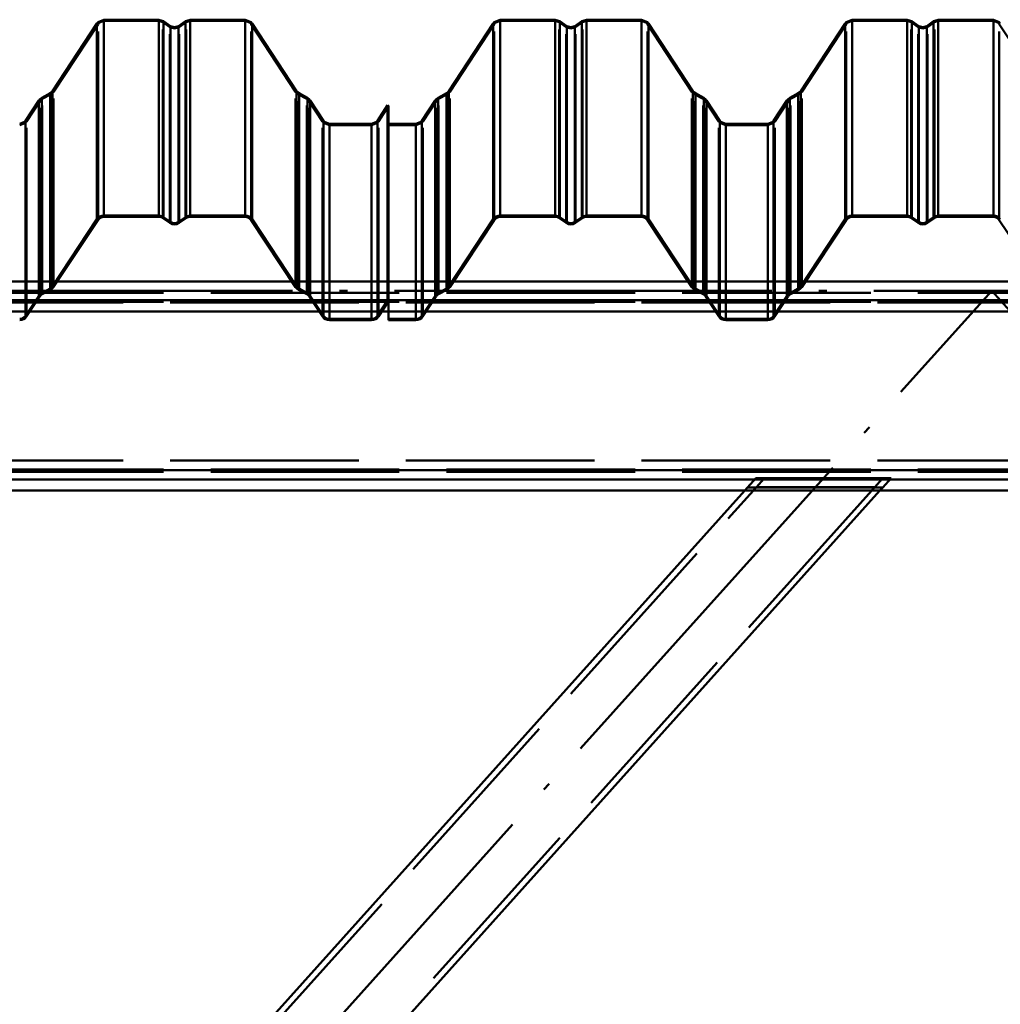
# Paper-space layout 'Layout1' of a CAD drawing. Extents: x -2 to 1033, y -36 to 596.
# Tile 27 of 256: x 207 to 222, y 228 to 243. Entities that reach past the tile are written whole.
import ezdxf

# ---------------------------------------------------------------- set-up
doc = ezdxf.new("R2010")
doc.units = 0
doc.linetypes.add('ACAD_ISO02W100', pattern=[15, 12, -3])
doc.linetypes.add('ACAD_ISO04W100', pattern=[30.5, 24, -3, 0.5, -3])
doc.layers.add('SS_PLECHY', color=7, linetype='CONTINUOUS', lineweight=50, true_color=0xb47846)
doc.layers.add('SS_VAZNICE', color=123, linetype='CONTINUOUS', lineweight=50)
doc.layers.add('SS_ZTUŽENÍ STĚNY', color=203, linetype='CONTINUOUS', lineweight=50)

psp = doc.layouts.get("Layout1")

# ---------------------------------------------------------------- linework, layer by layer
at = {"layer": 'SS_PLECHY', "color": 5, "linetype": 'Continuous', "ltscale": 0.25}
for p, q in [((208.0802, 243.247), (207.3734, 242.1714)), ((208.0968, 243.2674), (208.0802, 243.247)), ((208.0802, 243.247), (208.0802, 240.1311)), ((208.1887, 243.3057), (208.0968, 243.2674)), ((209.0666, 243.3057), (208.1887, 243.3057)), ((208.1887, 243.3057), (208.1887, 240.1892)), ((209.1406, 243.2824), (209.0666, 243.3057)), ((209.0666, 243.3057), (209.0666, 240.1892)), ((209.2515, 243.2053), (209.1406, 243.2824)), ((209.1406, 243.2824), (209.1406, 240.1662)), ((209.3141, 243.1857), (209.2515, 243.2053)), ((209.2515, 243.2053), (209.2515, 240.0897)), ((209.3767, 243.2053), (209.3141, 243.1857)), ((209.4876, 243.2824), (209.3767, 243.2053)), ((209.3767, 243.2053), (209.3767, 240.0897)), ((209.5616, 243.3057), (209.4876, 243.2824)), ((209.4876, 243.2824), (209.4876, 240.1662)), ((210.4395, 243.3057), (209.5616, 243.3057)), ((209.5616, 243.3057), (209.5616, 240.1892)), ((210.5314, 243.2674), (210.4395, 243.3057)), ((210.4395, 243.3057), (210.4395, 240.1892)), ((210.548, 243.247), (210.5314, 243.2674)), ((211.2548, 242.1714), (210.548, 243.247)), ((210.548, 243.247), (210.548, 240.1311)), ((214.3845, 243.247), (213.6778, 242.1714)), ((214.4011, 243.2674), (214.3845, 243.247)), ((214.3845, 243.247), (214.3845, 240.1311)), ((214.493, 243.3057), (214.4011, 243.2674)), ((215.371, 243.3057), (214.493, 243.3057)), ((214.493, 243.3057), (214.493, 240.1892)), ((215.445, 243.2824), (215.371, 243.3057)), ((215.371, 243.3057), (215.371, 240.1892)), ((215.5558, 243.2053), (215.445, 243.2824)), ((215.445, 243.2824), (215.445, 240.1662)), ((215.6184, 243.1857), (215.5558, 243.2053)), ((215.5558, 243.2053), (215.5558, 240.0897)), ((215.6811, 243.2053), (215.6184, 243.1857)), ((215.7919, 243.2824), (215.6811, 243.2053)), ((215.6811, 243.2053), (215.6811, 240.0897)), ((215.8659, 243.3057), (215.7919, 243.2824)), ((215.7919, 243.2824), (215.7919, 240.1662)), ((216.7439, 243.3057), (215.8659, 243.3057)), ((215.8659, 243.3057), (215.8659, 240.1892)), ((216.8358, 243.2674), (216.7439, 243.3057)), ((216.7439, 243.3057), (216.7439, 240.1892)), ((216.8524, 243.247), (216.8358, 243.2674)), ((217.5591, 242.1714), (216.8524, 243.247)), ((216.8524, 243.247), (216.8524, 240.1311)), ((219.9825, 243.247), (219.2758, 242.1714)), ((219.9991, 243.2674), (219.9825, 243.247)), ((219.9825, 243.247), (219.9825, 240.1311)), ((220.091, 243.3057), (219.9991, 243.2674)), ((220.969, 243.3057), (220.091, 243.3057)), ((220.091, 243.3057), (220.091, 240.1892)), ((221.043, 243.2824), (220.969, 243.3057)), ((220.969, 243.3057), (220.969, 240.1892)), ((221.1538, 243.2053), (221.043, 243.2824)), ((221.043, 243.2824), (221.043, 240.1662)), ((221.2164, 243.1857), (221.1538, 243.2053)), ((221.1538, 243.2053), (221.1538, 240.0897)), ((221.2791, 243.2053), (221.2164, 243.1857)), ((221.3899, 243.2824), (221.2791, 243.2053)), ((221.2791, 243.2053), (221.2791, 240.0897)), ((221.4639, 243.3057), (221.3899, 243.2824)), ((221.3899, 243.2824), (221.3899, 240.1662)), ((222.3419, 243.3057), (221.4639, 243.3057)), ((221.4639, 243.3057), (221.4639, 240.1892)), ((222.4338, 243.2674), (222.3419, 243.3057)), ((222.3419, 243.3057), (222.3419, 240.1892)), ((222.4504, 243.247), (222.4338, 243.2674)), ((207.3337, 242.135), (207.201, 242.0633)), ((207.3594, 242.1542), (207.3337, 242.135)), ((207.3337, 242.135), (207.3337, 239.0288)), ((207.3734, 242.1714), (207.3594, 242.1542)), ((207.3734, 242.1714), (207.3734, 239.0649)), ((211.2688, 242.1542), (211.2548, 242.1714)), ((211.2548, 242.1714), (211.2548, 239.0649)), ((211.2945, 242.135), (211.2688, 242.1542)), ((211.4272, 242.0633), (211.2945, 242.135)), ((211.2945, 242.135), (211.2945, 239.0288)), ((213.6381, 242.135), (213.5054, 242.0633)), ((213.6637, 242.1542), (213.6381, 242.135)), ((213.6381, 242.135), (213.6381, 239.0288)), ((213.6778, 242.1714), (213.6637, 242.1542)), ((213.6778, 242.1714), (213.6778, 239.0649)), ((217.5731, 242.1542), (217.5591, 242.1714)), ((217.5591, 242.1714), (217.5591, 239.0649)), ((217.5988, 242.135), (217.5731, 242.1542)), ((217.7315, 242.0633), (217.5988, 242.135)), ((217.5988, 242.135), (217.5988, 239.0288)), ((219.2361, 242.135), (219.1034, 242.0633)), ((219.2617, 242.1542), (219.2361, 242.135)), ((219.2361, 242.135), (219.2361, 239.0288)), ((219.2758, 242.1714), (219.2617, 242.1542)), ((219.2758, 242.1714), (219.2758, 239.0649)), ((207.1541, 242.0203), (206.9423, 241.698)), ((207.1707, 242.0407), (207.1541, 242.0203)), ((207.1541, 242.0203), (207.1541, 238.9151)), ((207.201, 242.0633), (207.1707, 242.0407)), ((207.201, 242.0633), (207.201, 238.9578)), ((211.4575, 242.0407), (211.4272, 242.0633)), ((211.4272, 242.0633), (211.4272, 238.9578)), ((211.4741, 242.0203), (211.4575, 242.0407)), ((211.6859, 241.698), (211.4741, 242.0203)), ((211.4741, 242.0203), (211.4741, 238.9151)), ((212.7028, 241.9452), (212.5403, 241.698)), ((212.7194, 241.9341), (212.7028, 241.9452)), ((212.7028, 241.9452), (212.7028, 238.8407)), ((212.7194, 238.8297), (212.7194, 241.9341)), ((213.4584, 242.0203), (213.2467, 241.698)), ((213.475, 242.0407), (213.4584, 242.0203)), ((213.4584, 242.0203), (213.4584, 238.9151)), ((213.5054, 242.0633), (213.475, 242.0407)), ((213.5054, 242.0633), (213.5054, 238.9578)), ((217.7619, 242.0407), (217.7315, 242.0633)), ((217.7315, 242.0633), (217.7315, 238.9578)), ((217.7785, 242.0203), (217.7619, 242.0407)), ((217.9902, 241.698), (217.7785, 242.0203)), ((217.7785, 242.0203), (217.7785, 238.9151)), ((219.0564, 242.0203), (218.8447, 241.698)), ((219.073, 242.0407), (219.0564, 242.0203)), ((219.0564, 242.0203), (219.0564, 238.9151)), ((219.1034, 242.0633), (219.073, 242.0407)), ((219.1034, 242.0633), (219.1034, 238.9578)), ((206.9283, 241.6807), (206.8505, 241.6484)), ((206.9423, 241.698), (206.9283, 241.6807)), ((206.9423, 241.698), (206.9423, 238.5956)), ((211.6999, 241.6807), (211.6859, 241.698)), ((211.6859, 241.698), (211.6859, 238.5956)), ((211.7777, 241.6484), (211.6999, 241.6807)), ((212.4485, 241.6484), (211.7777, 241.6484)), ((211.7777, 241.6484), (211.7777, 238.5465)), ((212.5263, 241.6807), (212.4485, 241.6484)), ((212.4485, 241.6484), (212.4485, 238.5465)), ((212.5403, 241.698), (212.5263, 241.6807)), ((212.5403, 241.698), (212.5403, 238.5956)), ((213.1549, 241.6484), (212.7194, 241.6484)), ((213.2326, 241.6807), (213.1549, 241.6484)), ((213.1549, 238.5465), (213.1549, 241.6484)), ((213.2467, 241.698), (213.2326, 241.6807)), ((213.2467, 241.698), (213.2467, 238.5956)), ((218.0042, 241.6807), (217.9902, 241.698)), ((217.9902, 241.698), (217.9902, 238.5956)), ((218.082, 241.6484), (218.0042, 241.6807)), ((218.7529, 241.6484), (218.082, 241.6484)), ((218.082, 241.6484), (218.082, 238.5465)), ((218.8306, 241.6807), (218.7529, 241.6484)), ((218.7529, 241.6484), (218.7529, 238.5465)), ((218.8447, 241.698), (218.8306, 241.6807)), ((218.8447, 241.698), (218.8447, 238.5956)), ((207.3734, 239.0649), (208.0802, 240.1311)), ((207.3901, 239.054), (208.0969, 240.1201)), ((208.1887, 240.1892), (209.0666, 240.1892)), ((208.1887, 240.1693), (209.0666, 240.1693)), ((209.1292, 240.1498), (209.2401, 240.0734)), ((209.1406, 240.1662), (209.2515, 240.0897)), ((209.3767, 240.0897), (209.4876, 240.1662)), ((209.3881, 240.0734), (209.499, 240.1498)), ((209.5616, 240.1892), (210.4395, 240.1892)), ((209.5616, 240.1693), (210.4395, 240.1693)), ((210.5313, 240.1201), (211.2381, 239.054)), ((210.548, 240.1311), (211.2548, 239.0649)), ((213.6778, 239.0649), (214.3845, 240.1311)), ((213.6945, 239.054), (214.4012, 240.1201)), ((214.493, 240.1892), (215.371, 240.1892)), ((214.493, 240.1693), (215.371, 240.1693)), ((215.4336, 240.1498), (215.5444, 240.0734)), ((215.445, 240.1662), (215.5558, 240.0897)), ((215.6811, 240.0897), (215.7919, 240.1662)), ((215.6925, 240.0734), (215.8033, 240.1498)), ((215.8659, 240.1892), (216.7439, 240.1892)), ((215.8659, 240.1693), (216.7439, 240.1693)), ((216.8357, 240.1201), (217.5424, 239.054)), ((216.8524, 240.1311), (217.5591, 239.0649)), ((219.2758, 239.0649), (219.9825, 240.1311)), ((219.2925, 239.054), (219.9992, 240.1201)), ((220.091, 240.1892), (220.969, 240.1892)), ((220.091, 240.1693), (220.969, 240.1693)), ((221.0316, 240.1498), (221.1424, 240.0734)), ((221.043, 240.1662), (221.1538, 240.0897)), ((221.2791, 240.0897), (221.3899, 240.1662)), ((221.2905, 240.0734), (221.4013, 240.1498)), ((221.4639, 240.1892), (222.3419, 240.1892)), ((221.4639, 240.1693), (222.3419, 240.1693)), ((222.4337, 240.1201), (223.1404, 239.054)), ((207.201, 238.9578), (207.3337, 239.0288)), ((207.2105, 238.9402), (207.3432, 239.0113)), ((211.285, 239.0113), (211.4177, 238.9402)), ((211.2945, 239.0288), (211.4272, 238.9578)), ((213.5054, 238.9578), (213.6381, 239.0288)), ((213.5148, 238.9402), (213.6475, 239.0113)), ((217.5894, 239.0113), (217.7221, 238.9402)), ((217.5988, 239.0288), (217.7315, 238.9578)), ((219.1034, 238.9578), (219.2361, 239.0288)), ((219.1128, 238.9402), (219.2455, 239.0113)), ((206.9423, 238.5956), (207.1541, 238.9151)), ((206.959, 238.5847), (207.1708, 238.9041)), ((211.4574, 238.9041), (211.6692, 238.5847)), ((211.4741, 238.9151), (211.6859, 238.5956)), ((212.5403, 238.5956), (212.7028, 238.8407)), ((212.557, 238.5847), (212.7194, 238.8297)), ((212.7028, 238.8407), (212.7194, 238.8297)), ((212.7194, 238.5465), (212.7194, 238.8297)), ((213.2467, 238.5956), (213.4584, 238.9151)), ((213.2634, 238.5847), (213.4751, 238.9041)), ((217.7618, 238.9041), (217.9735, 238.5847)), ((217.7785, 238.9151), (217.9902, 238.5956)), ((218.8447, 238.5956), (219.0564, 238.9151)), ((218.8614, 238.5847), (219.0731, 238.9041)), ((211.7777, 238.5465), (212.4485, 238.5465)), ((211.7777, 238.5265), (212.4485, 238.5265)), ((212.7194, 238.5465), (213.1549, 238.5465)), ((212.7194, 238.5265), (212.7194, 238.5465)), ((212.7194, 238.5265), (213.1549, 238.5265)), ((218.082, 238.5465), (218.7529, 238.5465)), ((218.082, 238.5265), (218.7529, 238.5265))]:
    psp.add_line(p, q, dxfattribs=at)
at = {"layer": 'SS_PLECHY', "color": 5, "linetype": 'ACAD_ISO02W100', "ltscale": 0.25}
for p, q in [((208.0969, 243.236), (207.3901, 242.1604)), ((208.1109, 243.2532), (208.0969, 243.236)), ((208.0969, 240.1201), (208.0969, 243.236)), ((208.1887, 243.2856), (208.1109, 243.2532)), ((209.0666, 243.2856), (208.1887, 243.2856)), ((209.1292, 243.2659), (209.0666, 243.2856)), ((209.2401, 243.1888), (209.1292, 243.2659)), ((209.1292, 240.1498), (209.1292, 243.2659)), ((209.3141, 243.1656), (209.2401, 243.1888)), ((209.2401, 240.0734), (209.2401, 243.1888)), ((209.3881, 243.1888), (209.3141, 243.1656)), ((209.499, 243.2659), (209.3881, 243.1888)), ((209.3881, 240.0734), (209.3881, 243.1888)), ((209.5616, 243.2856), (209.499, 243.2659)), ((209.499, 240.1498), (209.499, 243.2659)), ((210.4395, 243.2856), (209.5616, 243.2856)), ((210.5173, 243.2532), (210.4395, 243.2856)), ((210.5313, 243.236), (210.5173, 243.2532)), ((211.2381, 242.1604), (210.5313, 243.236)), ((210.5313, 240.1201), (210.5313, 243.236)), ((214.4012, 243.236), (213.6945, 242.1604)), ((214.4152, 243.2532), (214.4012, 243.236)), ((214.4012, 240.1201), (214.4012, 243.236)), ((214.493, 243.2856), (214.4152, 243.2532)), ((215.371, 243.2856), (214.493, 243.2856)), ((215.4336, 243.2659), (215.371, 243.2856)), ((215.5444, 243.1888), (215.4336, 243.2659)), ((215.4336, 240.1498), (215.4336, 243.2659)), ((215.6184, 243.1656), (215.5444, 243.1888)), ((215.5444, 240.0734), (215.5444, 243.1888)), ((215.6925, 243.1888), (215.6184, 243.1656)), ((215.8033, 243.2659), (215.6925, 243.1888)), ((215.6925, 240.0734), (215.6925, 243.1888)), ((215.8659, 243.2856), (215.8033, 243.2659)), ((215.8033, 240.1498), (215.8033, 243.2659)), ((216.7439, 243.2856), (215.8659, 243.2856)), ((216.8216, 243.2532), (216.7439, 243.2856)), ((216.8357, 243.236), (216.8216, 243.2532)), ((217.5424, 242.1604), (216.8357, 243.236)), ((216.8357, 240.1201), (216.8357, 243.236)), ((219.9992, 243.236), (219.2925, 242.1604)), ((220.0132, 243.2532), (219.9992, 243.236)), ((219.9992, 240.1201), (219.9992, 243.236)), ((220.091, 243.2856), (220.0132, 243.2532)), ((220.969, 243.2856), (220.091, 243.2856)), ((221.0316, 243.2659), (220.969, 243.2856)), ((221.1424, 243.1888), (221.0316, 243.2659)), ((221.0316, 240.1498), (221.0316, 243.2659)), ((221.2164, 243.1656), (221.1424, 243.1888)), ((221.1424, 240.0734), (221.1424, 243.1888)), ((221.2905, 243.1888), (221.2164, 243.1656)), ((221.4013, 243.2659), (221.2905, 243.1888)), ((221.2905, 240.0734), (221.2905, 243.1888)), ((221.4639, 243.2856), (221.4013, 243.2659)), ((221.4013, 240.1498), (221.4013, 243.2659)), ((222.3419, 243.2856), (221.4639, 243.2856)), ((222.4196, 243.2532), (222.3419, 243.2856)), ((222.4337, 243.236), (222.4196, 243.2532)), ((223.1404, 242.1604), (222.4337, 243.236)), ((222.4337, 240.1201), (222.4337, 243.236)), ((207.3432, 242.1173), (207.2105, 242.0457)), ((207.3735, 242.14), (207.3432, 242.1173)), ((207.3432, 239.0113), (207.3432, 242.1173)), ((207.3901, 242.1604), (207.3735, 242.14)), ((207.3901, 239.054), (207.3901, 242.1604)), ((211.2547, 242.14), (211.2381, 242.1604)), ((211.2381, 239.054), (211.2381, 242.1604)), ((211.285, 242.1173), (211.2547, 242.14)), ((211.4177, 242.0457), (211.285, 242.1173)), ((211.285, 239.0113), (211.285, 242.1173)), ((213.6475, 242.1173), (213.5148, 242.0457)), ((213.6779, 242.14), (213.6475, 242.1173)), ((213.6475, 239.0113), (213.6475, 242.1173)), ((213.6945, 242.1604), (213.6779, 242.14)), ((213.6945, 239.054), (213.6945, 242.1604)), ((217.559, 242.14), (217.5424, 242.1604)), ((217.5424, 239.054), (217.5424, 242.1604)), ((217.5894, 242.1173), (217.559, 242.14)), ((217.7221, 242.0457), (217.5894, 242.1173)), ((217.5894, 239.0113), (217.5894, 242.1173)), ((219.2455, 242.1173), (219.1128, 242.0457)), ((219.2759, 242.14), (219.2455, 242.1173)), ((219.2455, 239.0113), (219.2455, 242.1173)), ((219.2925, 242.1604), (219.2759, 242.14)), ((219.2925, 239.054), (219.2925, 242.1604)), ((207.1708, 242.0092), (206.959, 241.6869)), ((207.1848, 242.0265), (207.1708, 242.0092)), ((207.1708, 238.9041), (207.1708, 242.0092)), ((207.2105, 242.0457), (207.1848, 242.0265)), ((207.2105, 238.9402), (207.2105, 242.0457)), ((211.4434, 242.0265), (211.4177, 242.0457)), ((211.4177, 238.9402), (211.4177, 242.0457)), ((211.4574, 242.0092), (211.4434, 242.0265)), ((211.6692, 241.6869), (211.4574, 242.0092)), ((211.4574, 238.9041), (211.4574, 242.0092)), ((212.7194, 241.9341), (212.557, 241.6869)), ((213.4751, 242.0092), (213.2634, 241.6869)), ((213.4891, 242.0265), (213.4751, 242.0092)), ((213.4751, 238.9041), (213.4751, 242.0092)), ((213.5148, 242.0457), (213.4891, 242.0265)), ((213.5148, 238.9402), (213.5148, 242.0457)), ((217.7477, 242.0265), (217.7221, 242.0457)), ((217.7221, 238.9402), (217.7221, 242.0457)), ((217.7618, 242.0092), (217.7477, 242.0265)), ((217.9735, 241.6869), (217.7618, 242.0092)), ((217.7618, 238.9041), (217.7618, 242.0092)), ((219.0731, 242.0092), (218.8614, 241.6869)), ((219.0871, 242.0265), (219.0731, 242.0092)), ((219.0731, 238.9041), (219.0731, 242.0092)), ((219.1128, 242.0457), (219.0871, 242.0265)), ((219.1128, 238.9402), (219.1128, 242.0457)), ((206.9424, 241.6665), (206.8505, 241.6283)), ((206.959, 241.6869), (206.9424, 241.6665)), ((206.959, 238.5847), (206.959, 241.6869)), ((211.6858, 241.6665), (211.6692, 241.6869)), ((211.6692, 238.5847), (211.6692, 241.6869)), ((211.7777, 241.6283), (211.6858, 241.6665)), ((211.7777, 241.6283), (212.4485, 241.6283)), ((212.5404, 241.6665), (212.4485, 241.6283)), ((212.557, 241.6869), (212.5404, 241.6665)), ((212.557, 238.5847), (212.557, 241.6869)), ((212.7194, 241.6283), (213.1549, 241.6283)), ((213.2468, 241.6665), (213.1549, 241.6283)), ((213.2634, 241.6869), (213.2468, 241.6665)), ((213.2634, 238.5847), (213.2634, 241.6869)), ((217.9901, 241.6665), (217.9735, 241.6869)), ((217.9735, 238.5847), (217.9735, 241.6869)), ((218.082, 241.6283), (217.9901, 241.6665)), ((218.082, 241.6283), (218.7529, 241.6283)), ((218.8448, 241.6665), (218.7529, 241.6283)), ((218.8614, 241.6869), (218.8448, 241.6665)), ((218.8614, 238.5847), (218.8614, 241.6869)), ((208.1887, 240.1892), (208.1887, 240.1693)), ((209.0666, 240.1892), (209.0666, 240.1693)), ((209.5616, 240.1892), (209.5616, 240.1693)), ((210.4395, 240.1892), (210.4395, 240.1693)), ((214.493, 240.1892), (214.493, 240.1693)), ((215.371, 240.1892), (215.371, 240.1693)), ((215.8659, 240.1892), (215.8659, 240.1693)), ((216.7439, 240.1892), (216.7439, 240.1693)), ((220.091, 240.1892), (220.091, 240.1693)), ((220.969, 240.1892), (220.969, 240.1693)), ((221.4639, 240.1892), (221.4639, 240.1693)), ((222.3419, 240.1892), (222.3419, 240.1693)), ((211.7777, 238.5465), (211.7777, 238.5265)), ((212.4485, 238.5465), (212.4485, 238.5265)), ((213.1549, 238.5265), (213.1549, 238.5465)), ((218.082, 238.5465), (218.082, 238.5265)), ((218.7529, 238.5465), (218.7529, 238.5265))]:
    psp.add_line(p, q, dxfattribs=at)
at = {"layer": 'SS_PLECHY', "color": 5, "linetype": 'Continuous', "ltscale": 0.25, "extrusion": (-1.51789e-13, 0.093704, -0.9956)}
psp.add_arc((-208.1887, 239.0035, 22.4945), 0.13, 33.42481, 90, dxfattribs=at)
at = {"layer": 'SS_PLECHY', "color": 5, "linetype": 'Continuous', "ltscale": 0.25, "extrusion": (5.59827e-13, 0.093704, -0.9956)}
psp.add_arc((-208.1887, 239.0035, 22.4945), 0.11, 33.42481, 90, dxfattribs=at)
at = {"layer": 'SS_PLECHY', "color": 5, "linetype": 'Continuous', "ltscale": 0.25, "extrusion": (-3.53202e-13, 0.093704, -0.9956)}
psp.add_arc((-209.0666, 239.0035, 22.4945), 0.13, 90, 124.70088, dxfattribs=at)
at = {"layer": 'SS_PLECHY', "color": 5, "linetype": 'Continuous', "ltscale": 0.25, "extrusion": (-7.24569e-13, 0.093704, -0.9956)}
psp.add_arc((-209.0666, 239.0035, 22.4945), 0.11, 90, 124.70088, dxfattribs=at)
at = {"layer": 'SS_PLECHY', "color": 5, "linetype": 'Continuous', "ltscale": 0.25, "extrusion": (-5.36723e-14, -0.093704, 0.9956)}
psp.add_arc((209.3141, 239.123, -22.5057), 0.13, 235.29912, 304.70088, dxfattribs=at)
at = {"layer": 'SS_PLECHY', "color": 5, "linetype": 'Continuous', "ltscale": 0.25, "extrusion": (-3.66553e-13, -0.093704, 0.9956)}
psp.add_arc((209.3141, 239.123, -22.5057), 0.11, 235.29912, 304.70088, dxfattribs=at)
at = {"layer": 'SS_PLECHY', "color": 5, "linetype": 'Continuous', "ltscale": 0.25, "extrusion": (4.39037e-13, 0.093704, -0.9956)}
psp.add_arc((-209.5616, 239.0035, 22.4945), 0.13, 55.29912, 90, dxfattribs=at)
at = {"layer": 'SS_PLECHY', "color": 5, "linetype": 'Continuous', "ltscale": 0.25, "extrusion": (7.6448e-13, 0.093704, -0.9956)}
psp.add_arc((-209.5616, 239.0035, 22.4945), 0.11, 55.29912, 90, dxfattribs=at)
at = {"layer": 'SS_PLECHY', "color": 5, "linetype": 'Continuous', "ltscale": 0.25, "extrusion": (-5.54456e-13, 0.093704, -0.9956)}
psp.add_arc((-210.4395, 239.0035, 22.4945), 0.13, 90, 146.57519, dxfattribs=at)
at = {"layer": 'SS_PLECHY', "color": 5, "linetype": 'Continuous', "ltscale": 0.25, "extrusion": (-1.00445e-12, 0.093704, -0.9956)}
psp.add_arc((-210.4395, 239.0035, 22.4945), 0.11, 90, 146.57519, dxfattribs=at)
at = {"layer": 'SS_PLECHY', "color": 5, "linetype": 'Continuous', "ltscale": 0.25, "extrusion": (-2.19274e-12, 0.093704, -0.9956)}
psp.add_arc((-214.493, 239.0035, 22.4945), 0.13, 33.42481, 90, dxfattribs=at)
at = {"layer": 'SS_PLECHY', "color": 5, "linetype": 'Continuous', "ltscale": 0.25, "extrusion": (6.0336e-14, 0.093704, -0.9956)}
psp.add_arc((-214.493, 239.0035, 22.4945), 0.11, 33.42481, 90, dxfattribs=at)
at = {"layer": 'SS_PLECHY', "color": 5, "linetype": 'Continuous', "ltscale": 0.25, "extrusion": (9.04773e-13, 0.093704, -0.9956)}
psp.add_arc((-215.371, 239.0035, 22.4945), 0.13, 90, 124.70088, dxfattribs=at)
at = {"layer": 'SS_PLECHY', "color": 5, "linetype": 'Continuous', "ltscale": 0.25, "extrusion": (1.3052e-13, 0.093704, -0.9956)}
psp.add_arc((-215.371, 239.0035, 22.4945), 0.11, 90, 124.70088, dxfattribs=at)
at = {"layer": 'SS_PLECHY', "color": 5, "linetype": 'Continuous', "ltscale": 0.25, "extrusion": (2.52633e-13, -0.093704, 0.9956)}
psp.add_arc((215.6184, 239.123, -22.5057), 0.13, 235.29912, 304.70088, dxfattribs=at)
at = {"layer": 'SS_PLECHY', "color": 5, "linetype": 'Continuous', "ltscale": 0.25, "extrusion": (4.16537e-13, -0.093704, 0.9956)}
psp.add_arc((215.6184, 239.123, -22.5057), 0.11, 235.29912, 304.70088, dxfattribs=at)
at = {"layer": 'SS_PLECHY', "color": 5, "linetype": 'Continuous', "ltscale": 0.25, "extrusion": (-9.05992e-13, 0.093704, -0.9956)}
psp.add_arc((-215.8659, 239.0035, 22.4945), 0.13, 55.29912, 90, dxfattribs=at)
at = {"layer": 'SS_PLECHY', "color": 5, "linetype": 'Continuous', "ltscale": 0.25, "extrusion": (-1.93449e-13, 0.093704, -0.9956)}
psp.add_arc((-215.8659, 239.0035, 22.4945), 0.11, 55.29912, 90, dxfattribs=at)
at = {"layer": 'SS_PLECHY', "color": 5, "linetype": 'Continuous', "ltscale": 0.25, "extrusion": (8.41257e-13, 0.093704, -0.9956)}
psp.add_arc((-216.7439, 239.0035, 22.4945), 0.13, 90, 146.57519, dxfattribs=at)
at = {"layer": 'SS_PLECHY', "color": 5, "linetype": 'Continuous', "ltscale": 0.25, "extrusion": (6.45044e-13, 0.093704, -0.9956)}
psp.add_arc((-216.7439, 239.0035, 22.4945), 0.11, 90, 146.57519, dxfattribs=at)
at = {"layer": 'SS_PLECHY', "color": 5, "linetype": 'Continuous', "ltscale": 0.25, "extrusion": (-3.28785e-12, 0.093704, -0.9956)}
psp.add_arc((-220.091, 239.0035, 22.4945), 0.13, 33.42481, 90, dxfattribs=at)
at = {"layer": 'SS_PLECHY', "color": 5, "linetype": 'Continuous', "ltscale": 0.25, "extrusion": (-1.2339e-12, 0.093704, -0.9956)}
psp.add_arc((-220.091, 239.0035, 22.4945), 0.11, 33.42481, 90, dxfattribs=at)
at = {"layer": 'SS_PLECHY', "color": 5, "linetype": 'Continuous', "ltscale": 0.25, "extrusion": (8.73312e-13, 0.093704, -0.9956)}
psp.add_arc((-220.969, 239.0035, 22.4945), 0.13, 90, 124.70088, dxfattribs=at)
at = {"layer": 'SS_PLECHY', "color": 5, "linetype": 'Continuous', "ltscale": 0.25, "extrusion": (8.58218e-13, 0.093704, -0.9956)}
psp.add_arc((-220.969, 239.0035, 22.4945), 0.11, 90, 124.70088, dxfattribs=at)
at = {"layer": 'SS_PLECHY', "color": 5, "linetype": 'Continuous', "ltscale": 0.25, "extrusion": (9.00601e-13, -0.093704, 0.9956)}
psp.add_arc((221.2164, 239.123, -22.5057), 0.13, 235.29912, 304.70088, dxfattribs=at)
at = {"layer": 'SS_PLECHY', "color": 5, "linetype": 'Continuous', "ltscale": 0.25, "extrusion": (7.9043e-13, -0.093704, 0.9956)}
psp.add_arc((221.2164, 239.123, -22.5057), 0.11, 235.29912, 304.70088, dxfattribs=at)
at = {"layer": 'SS_PLECHY', "color": 5, "linetype": 'Continuous', "ltscale": 0.25, "extrusion": (-1.34533e-12, 0.093704, -0.9956)}
psp.add_arc((-221.4639, 239.0035, 22.4945), 0.13, 55.29912, 90, dxfattribs=at)
at = {"layer": 'SS_PLECHY', "color": 5, "linetype": 'Continuous', "ltscale": 0.25, "extrusion": (-7.12655e-13, 0.093704, -0.9956)}
psp.add_arc((-221.4639, 239.0035, 22.4945), 0.11, 55.29912, 90, dxfattribs=at)
at = {"layer": 'SS_PLECHY', "color": 5, "linetype": 'Continuous', "ltscale": 0.25, "extrusion": (1.42372e-12, 0.093704, -0.9956)}
psp.add_arc((-222.3419, 239.0035, 22.4945), 0.13, 90, 146.57519, dxfattribs=at)
at = {"layer": 'SS_PLECHY', "color": 5, "linetype": 'Continuous', "ltscale": 0.25, "extrusion": (1.3334e-12, 0.093704, -0.9956)}
psp.add_arc((-222.3419, 239.0035, 22.4945), 0.11, 90, 146.57519, dxfattribs=at)
at = {"layer": 'SS_PLECHY', "color": 5, "linetype": 'Continuous', "ltscale": 0.25, "extrusion": (4.21432e-12, 0.093704, -0.9956)}
psp.add_arc((-207.2626, 237.7929, 22.3805), 0.13, 33.42481, 61.736, dxfattribs=at)
at = {"layer": 'SS_PLECHY', "color": 5, "linetype": 'Continuous', "ltscale": 0.25, "extrusion": (3.35782e-12, -0.093704, 0.9956)}
psp.add_arc((207.2816, 238.0731, -22.4069), 0.11, 298.264, 326.57519, dxfattribs=at)
at = {"layer": 'SS_PLECHY', "color": 5, "linetype": 'Continuous', "ltscale": 0.25, "extrusion": (1.99986e-12, -0.093704, 0.9956)}
psp.add_arc((207.2816, 238.0731, -22.4069), 0.13, 298.264, 326.57519, dxfattribs=at)
at = {"layer": 'SS_PLECHY', "color": 5, "linetype": 'Continuous', "ltscale": 0.25, "extrusion": (-5.69787e-12, -0.093704, 0.9956)}
psp.add_arc((211.3466, 238.0731, -22.4069), 0.13, 213.42481, 241.736, dxfattribs=at)
at = {"layer": 'SS_PLECHY', "color": 5, "linetype": 'Continuous', "ltscale": 0.25, "extrusion": (-6.45264e-12, -0.093704, 0.9956)}
psp.add_arc((211.3466, 238.0731, -22.4069), 0.11, 213.42481, 241.736, dxfattribs=at)
at = {"layer": 'SS_PLECHY', "color": 5, "linetype": 'Continuous', "ltscale": 0.25, "extrusion": (-5.0575e-12, 0.093704, -0.9956)}
psp.add_arc((-211.3656, 237.7929, 22.3805), 0.13, 118.264, 146.57519, dxfattribs=at)
at = {"layer": 'SS_PLECHY', "color": 5, "linetype": 'Continuous', "ltscale": 0.25, "extrusion": (3.60957e-12, 0.093704, -0.9956)}
psp.add_arc((-213.5669, 237.7929, 22.3805), 0.13, 33.42481, 61.736, dxfattribs=at)
at = {"layer": 'SS_PLECHY', "color": 5, "linetype": 'Continuous', "ltscale": 0.25, "extrusion": (2.75272e-12, -0.093704, 0.9956)}
psp.add_arc((213.586, 238.0731, -22.4069), 0.11, 298.264, 326.57519, dxfattribs=at)
at = {"layer": 'SS_PLECHY', "color": 5, "linetype": 'Continuous', "ltscale": 0.25, "extrusion": (2.20423e-12, -0.093704, 0.9956)}
psp.add_arc((213.586, 238.0731, -22.4069), 0.13, 298.264, 326.57519, dxfattribs=at)
at = {"layer": 'SS_PLECHY', "color": 5, "linetype": 'Continuous', "ltscale": 0.25, "extrusion": (-2.15959e-12, -0.093704, 0.9956)}
psp.add_arc((217.6509, 238.0731, -22.4069), 0.13, 213.42481, 241.736, dxfattribs=at)
at = {"layer": 'SS_PLECHY', "color": 5, "linetype": 'Continuous', "ltscale": 0.25, "extrusion": (-3.21751e-12, -0.093704, 0.9956)}
psp.add_arc((217.6509, 238.0731, -22.4069), 0.11, 213.42481, 241.736, dxfattribs=at)
at = {"layer": 'SS_PLECHY', "color": 5, "linetype": 'Continuous', "ltscale": 0.25, "extrusion": (-2.99722e-12, 0.093704, -0.9956)}
psp.add_arc((-217.67, 237.7929, 22.3805), 0.13, 118.264, 146.57519, dxfattribs=at)
at = {"layer": 'SS_PLECHY', "color": 5, "linetype": 'Continuous', "ltscale": 0.25, "extrusion": (2.50427e-12, 0.093704, -0.9956)}
psp.add_arc((-219.1649, 237.7929, 22.3805), 0.13, 33.42481, 61.736, dxfattribs=at)
at = {"layer": 'SS_PLECHY', "color": 5, "linetype": 'Continuous', "ltscale": 0.25, "extrusion": (1.75046e-12, -0.093704, 0.9956)}
psp.add_arc((219.184, 238.0731, -22.4069), 0.11, 298.264, 326.57519, dxfattribs=at)
at = {"layer": 'SS_PLECHY', "color": 5, "linetype": 'Continuous', "ltscale": 0.25, "extrusion": (1.35616e-12, -0.093704, 0.9956)}
psp.add_arc((219.184, 238.0731, -22.4069), 0.13, 298.264, 326.57519, dxfattribs=at)
at = {"layer": 'SS_PLECHY', "color": 5, "linetype": 'Continuous', "ltscale": 0.25, "extrusion": (5.04683e-12, 0.093704, -0.9956)}
psp.add_arc((-207.2626, 237.7929, 22.3805), 0.11, 33.42481, 61.736, dxfattribs=at)
at = {"layer": 'SS_PLECHY', "color": 5, "linetype": 'Continuous', "ltscale": 0.25, "extrusion": (-5.25715e-12, 0.093704, -0.9956)}
psp.add_arc((-211.3656, 237.7929, 22.3805), 0.11, 118.264, 146.57519, dxfattribs=at)
at = {"layer": 'SS_PLECHY', "color": 5, "linetype": 'Continuous', "ltscale": 0.25, "extrusion": (4.26548e-12, 0.093704, -0.9956)}
psp.add_arc((-213.5669, 237.7929, 22.3805), 0.11, 33.42481, 61.736, dxfattribs=at)
at = {"layer": 'SS_PLECHY', "color": 5, "linetype": 'Continuous', "ltscale": 0.25, "extrusion": (-2.86034e-12, 0.093704, -0.9956)}
psp.add_arc((-217.67, 237.7929, 22.3805), 0.11, 118.264, 146.57519, dxfattribs=at)
at = {"layer": 'SS_PLECHY', "color": 5, "linetype": 'Continuous', "ltscale": 0.25, "extrusion": (2.97124e-12, 0.093704, -0.9956)}
psp.add_arc((-219.1649, 237.7929, 22.3805), 0.11, 33.42481, 61.736, dxfattribs=at)
at = {"layer": 'SS_PLECHY', "color": 5, "linetype": 'Continuous', "ltscale": 0.25, "extrusion": (2.53396e-12, -0.093704, 0.9956)}
psp.add_arc((206.8505, 237.6059, -22.3629), 0.11, 270, 326.57519, dxfattribs=at)
at = {"layer": 'SS_PLECHY', "color": 5, "linetype": 'Continuous', "ltscale": 0.25, "extrusion": (2.69983e-12, -0.093704, 0.9956)}
psp.add_arc((206.8505, 237.6059, -22.3629), 0.13, 270, 326.57519, dxfattribs=at)
at = {"layer": 'SS_PLECHY', "color": 5, "linetype": 'Continuous', "ltscale": 0.25, "extrusion": (-6.57127e-12, -0.093704, 0.9956)}
psp.add_arc((211.7777, 237.6059, -22.3629), 0.13, 213.42481, 270, dxfattribs=at)
at = {"layer": 'SS_PLECHY', "color": 5, "linetype": 'Continuous', "ltscale": 0.25, "extrusion": (-7.39265e-12, -0.093704, 0.9956)}
psp.add_arc((211.7777, 237.6059, -22.3629), 0.11, 213.42481, 270, dxfattribs=at)
at = {"layer": 'SS_PLECHY', "color": 5, "linetype": 'Continuous', "ltscale": 0.25, "extrusion": (4.18345e-12, -0.093704, 0.9956)}
psp.add_arc((212.4485, 237.6059, -22.3629), 0.11, 270, 326.57519, dxfattribs=at)
at = {"layer": 'SS_PLECHY', "color": 5, "linetype": 'Continuous', "ltscale": 0.25, "extrusion": (4.09556e-12, -0.093704, 0.9956)}
psp.add_arc((212.4485, 237.6059, -22.3629), 0.13, 270, 326.57519, dxfattribs=at)
at = {"layer": 'SS_PLECHY', "color": 5, "linetype": 'Continuous', "ltscale": 0.25, "extrusion": (2.23927e-12, -0.093704, 0.9956)}
psp.add_arc((213.1549, 237.6059, -22.3629), 0.11, 270, 326.57519, dxfattribs=at)
at = {"layer": 'SS_PLECHY', "color": 5, "linetype": 'Continuous', "ltscale": 0.25, "extrusion": (2.075e-12, -0.093704, 0.9956)}
psp.add_arc((213.1549, 237.6059, -22.3629), 0.13, 270, 326.57519, dxfattribs=at)
at = {"layer": 'SS_PLECHY', "color": 5, "linetype": 'Continuous', "ltscale": 0.25, "extrusion": (-2.86221e-12, -0.093704, 0.9956)}
psp.add_arc((218.082, 237.6059, -22.3629), 0.13, 213.42481, 270, dxfattribs=at)
at = {"layer": 'SS_PLECHY', "color": 5, "linetype": 'Continuous', "ltscale": 0.25, "extrusion": (-3.3082e-12, -0.093704, 0.9956)}
psp.add_arc((218.082, 237.6059, -22.3629), 0.11, 213.42481, 270, dxfattribs=at)
at = {"layer": 'SS_PLECHY', "color": 5, "linetype": 'Continuous', "ltscale": 0.25, "extrusion": (1.55732e-12, -0.093704, 0.9956)}
psp.add_arc((218.7529, 237.6059, -22.3629), 0.11, 270, 326.57519, dxfattribs=at)
at = {"layer": 'SS_PLECHY', "color": 5, "linetype": 'Continuous', "ltscale": 0.25, "extrusion": (1.49254e-12, -0.093704, 0.9956)}
psp.add_arc((218.7529, 237.6059, -22.3629), 0.13, 270, 326.57519, dxfattribs=at)
at = {"layer": 'SS_VAZNICE', "color": 3, "linetype": 'ACAD_ISO02W100', "ltscale": 0.25}
for p, q in [((207.4491, 239.1429), (205.5811, 239.1429)), ((213.7534, 239.1429), (211.1791, 239.1429)), ((219.3514, 239.1429), (217.4835, 239.1429)), ((164.8895, 238.9637), (279.7445, 238.9637)), ((164.8895, 238.8194), (279.7445, 238.8194)), ((279.7445, 238.8082), (164.8895, 238.8082)), ((207.1303, 238.8431), (205.8999, 238.8431)), ((213.4347, 238.8431), (211.4979, 238.8431)), ((219.0327, 238.8431), (217.8022, 238.8431)), ((206.0187, 238.6639), (207.0115, 238.6639)), ((211.6167, 238.6639), (212.6095, 238.6639)), ((212.7194, 238.6639), (213.3159, 238.6639)), ((217.921, 238.6639), (218.9139, 238.6639)), ((279.7445, 236.2955), (164.8895, 236.2955)), ((164.8895, 236.1512), (279.7445, 236.1512)), ((164.8895, 236.1163), (279.7445, 236.1163))]:
    psp.add_line(p, q, dxfattribs=at)
at = {"layer": 'SS_VAZNICE', "color": 1, "linetype": 'Continuous', "ltscale": 0.25}
for p, q in [((211.1791, 239.1429), (207.4491, 239.1429)), ((217.4835, 239.1429), (213.7534, 239.1429)), ((223.0815, 239.1429), (219.3514, 239.1429)), ((211.4979, 238.8431), (207.1303, 238.8431)), ((217.8022, 238.8431), (213.4347, 238.8431)), ((223.4002, 238.8431), (219.0327, 238.8431)), ((207.0115, 238.6639), (211.6167, 238.6639)), ((212.6095, 238.6639), (212.7194, 238.6639)), ((213.3159, 238.6639), (217.921, 238.6639)), ((218.9139, 238.6639), (223.519, 238.6639)), ((277.6145, 236.14), (167.4145, 236.14)), ((167.4145, 235.9957), (277.6145, 235.9957)), ((167.4145, 235.8164), (277.6145, 235.8164))]:
    psp.add_line(p, q, dxfattribs=at)
at = {"layer": 'SS_VAZNICE', "color": 7, "linetype": 'ACAD_ISO04W100', "ltscale": 0.25}
psp.add_line((279.8145, 238.993), (164.8145, 238.993), dxfattribs=at)
at = {"layer": 'SS_ZTUŽENÍ STĚNY', "color": 7, "linetype": 'ACAD_ISO04W100', "ltscale": 0.25}
for p, q in [((164.8145, 174.993), (222.3145, 238.993)), ((222.3145, 238.993), (279.8145, 174.993))]:
    psp.add_line(p, q, dxfattribs=at)
at = {"layer": 'SS_ZTUŽENÍ STĚNY', "color": 3, "linetype": 'ACAD_ISO02W100', "ltscale": 0.25}
for p, q in [((218.3851, 235.8164), (218.5633, 236.0148)), ((218.5633, 236.0148), (218.428, 235.8642)), ((220.7142, 236.0148), (218.5633, 236.0148)), ((218.6893, 236.0054), (218.5709, 235.8737)), ((220.5714, 236.0054), (218.6893, 236.0054)), ((220.5714, 236.0054), (220.453, 235.8737)), ((220.453, 235.8737), (220.5714, 236.0054)), ((220.579, 235.8642), (220.7142, 236.0148)), ((165.4929, 176.7955), (218.5709, 235.8737)), ((220.453, 235.8737), (166.5343, 175.8598)), ((218.428, 235.8642), (218.3851, 235.8164)), ((220.579, 235.8642), (218.428, 235.8642)), ((218.5709, 235.8737), (218.5195, 235.8164)), ((220.453, 235.8737), (218.5709, 235.8737)), ((220.453, 235.8737), (220.4016, 235.8164)), ((220.536, 235.8164), (220.579, 235.8642)), ((220.536, 235.8164), (220.579, 235.8642))]:
    psp.add_line(p, q, dxfattribs=at)
at = {"layer": 'SS_ZTUŽENÍ STĚNY', "color": 1, "linetype": 'Continuous', "ltscale": 0.25}
for p, q in [((167.4145, 176.6899), (220.536, 235.8164)), ((218.3851, 235.8164), (167.4145, 179.0839))]:
    psp.add_line(p, q, dxfattribs=at)

doc.saveas('drawing.dxf')
